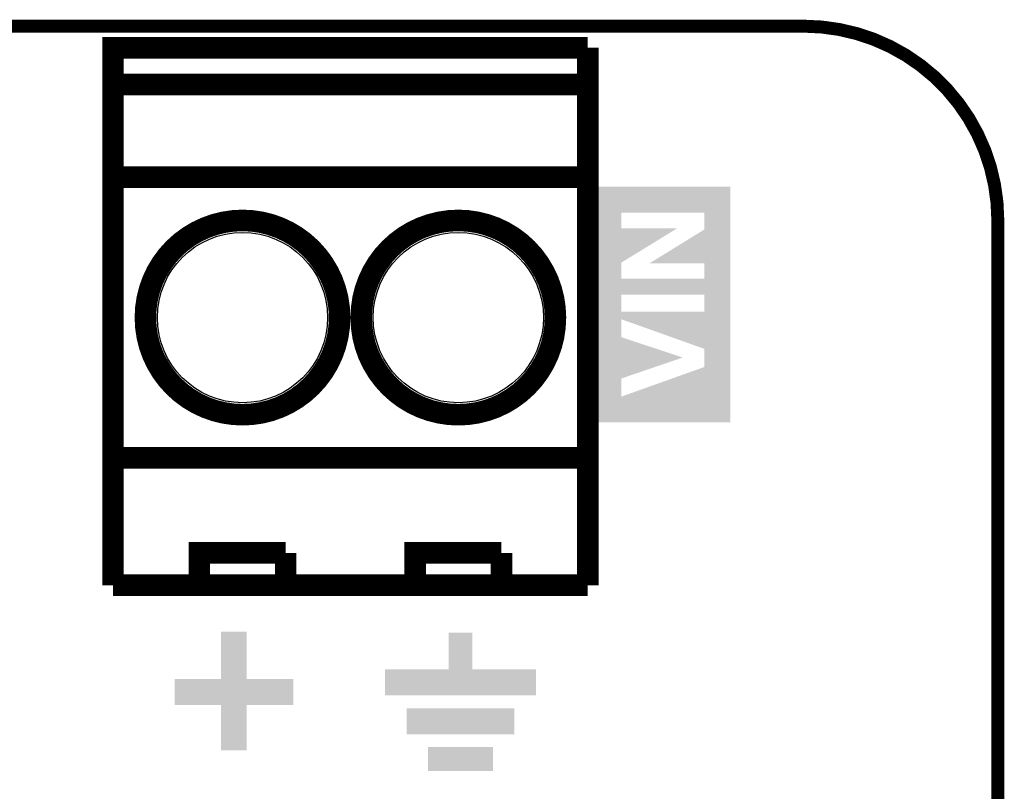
# Model space of a CAD drawing. Extents: x -0.05 to 0.95, y -0.15 to 1.54.
# Tile 35 of 35: x 0.5 to 0.95, y 1.19 to 1.54. Entities that reach past the tile are written whole.
import ezdxf

# ---------------------------------------------------------------- set-up
doc = ezdxf.new("R2010")
doc.units = 0
doc.layers.get('0').update_dxf_attribs({"linetype": 'CONTINUOUS'})
for name, color, linetype in [('STEP_DOWN_13_CLICK_V101_GKO', 5, 'CONTINUOUS'), ('STEP_DOWN_13_CLICK_V101_GTO', 14, 'CONTINUOUS'), ('STEP_DOWN_13_CLICK_V101_GTS', 12, 'CONTINUOUS')]:
    doc.layers.add(name, color=color, linetype=linetype)

# ---------------------------------------------------------------- blocks, each defined once
blk = doc.blocks.new('ROUND_37')
blk.add_circle((0, 0), 0.03945)

msp = doc.modelspace()

# ---------------------------------------------------------------- linework, layer by layer
at = {"layer": 'STEP_DOWN_13_CLICK_V101_GKO', "const_width": 0.006}
for points in [[(0.04, 1.54), (0.86, 1.54)], [(0.95, -0.05), (0.95, 1.45)]]:
    msp.add_lwpolyline(points, dxfattribs=at)
msp.add_lwpolyline([(0.95, 1.45, 0.414214), (0.86, 1.54)], format="xyb", dxfattribs=at)
at = {"layer": 'STEP_DOWN_13_CLICK_V101_GTO', "const_width": 0.01}
for points in [[(0.54, 1.281), (0.54, 1.53), (0.76, 1.53)], [(0.76, 1.281), (0.76, 1.53)], [(0.54, 1.513), (0.76, 1.513)], [(0.54, 1.47), (0.76, 1.47)], [(0.54, 1.34), (0.76, 1.34)], [(0.58, 1.281), (0.58, 1.296), (0.62, 1.296)], [(0.62, 1.281), (0.62, 1.296)], [(0.68, 1.281), (0.68, 1.296), (0.72, 1.296)], [(0.72, 1.281), (0.72, 1.296)], [(0.54, 1.281), (0.76, 1.281)]]:
    msp.add_lwpolyline(points, dxfattribs=at)
for points in [[(0.555, 1.405, 1), (0.645, 1.405, 1)], [(0.655, 1.405, 1), (0.745, 1.405, 1)]]:
    msp.add_lwpolyline(points, format="xyb", close=True, dxfattribs=at)
at = {"layer": 'STEP_DOWN_13_CLICK_V101_GTO'}
for points in [[(0.7636, 1.4536), (0.7636, 1.4656), (0.826, 1.4536), (0.826, 1.4656)], [(0.7636, 1.4656), (0.7636, 1.4656), (0.826, 1.4656), (0.7636, 1.4656)], [(0.7636, 1.4464), (0.7636, 1.4536), (0.7756, 1.4464), (0.7756, 1.4536)], [(0.814, 1.4458), (0.814, 1.4536), (0.826, 1.4458), (0.826, 1.4536)], [(0.7636, 1.4305), (0.7636, 1.4464), (0.7756, 1.4305), (0.8015, 1.4464)], [(0.7636, 1.4464), (0.7636, 1.4464), (0.8015, 1.4464), (0.7756, 1.4464)], [(0.7887, 1.4302), (0.814, 1.4458), (0.826, 1.4302), (0.826, 1.4458)], [(0.7636, 1.4231), (0.7636, 1.4305), (0.7756, 1.4231), (0.7756, 1.4305)], [(0.814, 1.4231), (0.814, 1.4302), (0.826, 1.4231), (0.826, 1.4302)], [(0.7636, 1.4156), (0.7636, 1.4231), (0.826, 1.4156), (0.826, 1.4231)], [(0.7636, 1.4231), (0.7636, 1.4231), (0.814, 1.4231), (0.7756, 1.4231)], [(0.7636, 1.4078), (0.7636, 1.4156), (0.7756, 1.4078), (0.7756, 1.4156)], [(0.814, 1.4078), (0.814, 1.4156), (0.826, 1.4078), (0.826, 1.4156)], [(0.7636, 1.4042), (0.7636, 1.4078), (0.826, 1.4042), (0.826, 1.4078)], [(0.7636, 1.4078), (0.7636, 1.4078), (0.814, 1.4078), (0.7756, 1.4078)], [(0.7636, 1.3959), (0.7636, 1.4042), (0.7756, 1.3959), (0.7756, 1.4042)], [(0.814, 1.3905), (0.7756, 1.4042), (0.826, 1.3905), (0.826, 1.4042)], [(0.7636, 1.3865), (0.7636, 1.3959), (0.804, 1.3865), (0.7756, 1.3959)], [(0.814, 1.3821), (0.814, 1.3905), (0.826, 1.3821), (0.826, 1.3905)], [(0.7636, 1.3768), (0.7636, 1.3865), (0.7756, 1.3768), (0.804, 1.3865)], [(0.7756, 1.3684), (0.814, 1.3821), (0.826, 1.3684), (0.826, 1.3821)], [(0.7636, 1.3684), (0.7636, 1.3768), (0.7756, 1.3684), (0.7756, 1.3768)], [(0.7636, 1.3564), (0.7636, 1.3684), (0.826, 1.3564), (0.826, 1.3684)], [(0.59, 1.2375), (0.59, 1.2595), (0.602, 1.2375), (0.602, 1.2595)], [(0.59, 1.2595), (0.59, 1.2595), (0.602, 1.2595), (0.59, 1.2595)], [(0.6955, 1.242), (0.6955, 1.259), (0.7065, 1.242), (0.7065, 1.259)], [(0.6955, 1.259), (0.6955, 1.259), (0.7065, 1.259), (0.6955, 1.259)], [(0.666, 1.23), (0.666, 1.242), (0.736, 1.23), (0.736, 1.242)], [(0.666, 1.242), (0.666, 1.242), (0.736, 1.242), (0.7065, 1.242)], [(0.5685, 1.2255), (0.5685, 1.2375), (0.6235, 1.2255), (0.6235, 1.2375)], [(0.5685, 1.2375), (0.5685, 1.2375), (0.6235, 1.2375), (0.602, 1.2375)], [(0.59, 1.2045), (0.59, 1.2255), (0.602, 1.2045), (0.602, 1.2255)], [(0.59, 1.2255), (0.59, 1.2255), (0.602, 1.2255), (0.6235, 1.2255)], [(0.676, 1.212), (0.676, 1.224), (0.726, 1.212), (0.726, 1.224)], [(0.676, 1.224), (0.676, 1.224), (0.726, 1.224), (0.676, 1.224)], [(0.686, 1.195), (0.686, 1.206), (0.716, 1.195), (0.716, 1.206)], [(0.686, 1.206), (0.686, 1.206), (0.716, 1.206), (0.686, 1.206)]]:
    msp.add_solid(points, dxfattribs=at)

# ---------------------------------------------------------------- block references
at = {"layer": 'STEP_DOWN_13_CLICK_V101_GTS'}
for p in [(0.6, 1.405), (0.7, 1.405)]:
    msp.add_blockref('ROUND_37', p, dxfattribs=at)

doc.saveas('drawing.dxf')
